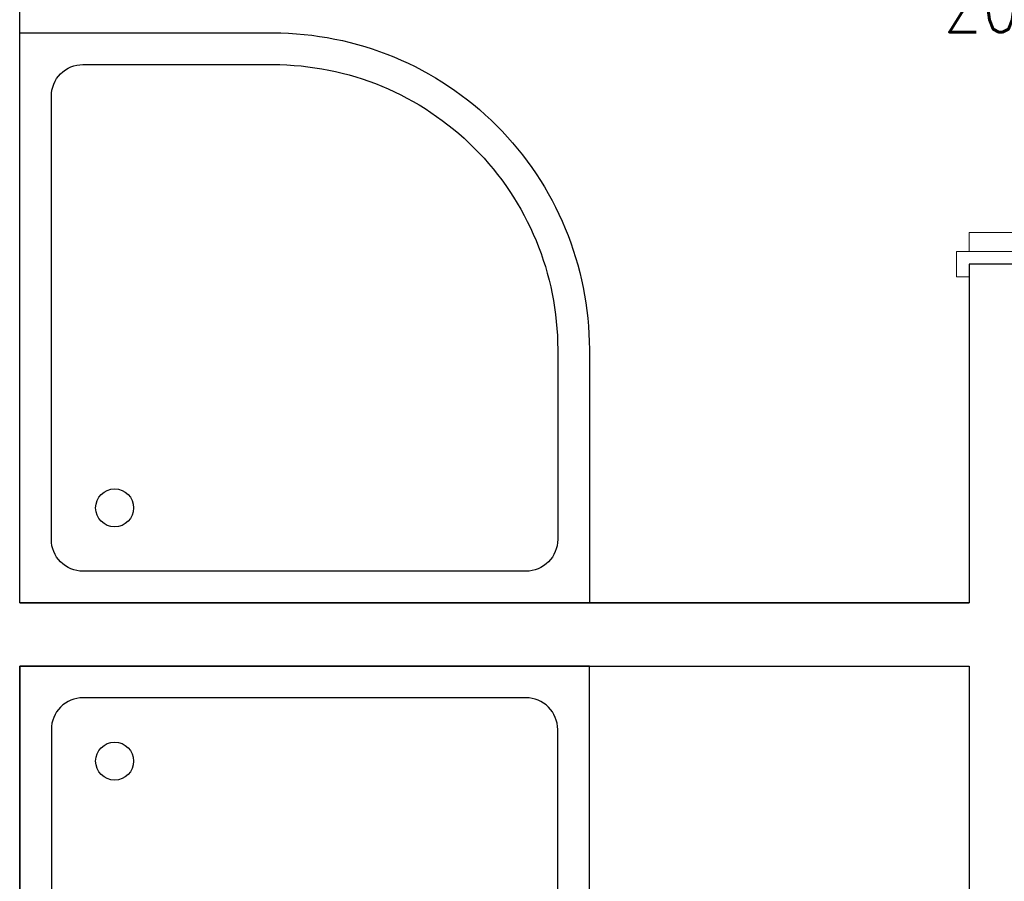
# Model space of a CAD drawing. Header units: millimetres. Extents: x 6161 to 8965, y -9035 to -5431.
# Tile 254 of 256: x 7364 to 7520, y -6674 to -6538. Entities that reach past the tile are written whole.
import ezdxf

# ---------------------------------------------------------------- set-up
doc = ezdxf.new("R2010")
doc.units = ezdxf.units.MM
doc.linetypes.add('DASHED', pattern=[19.05, 12.7, -6.35])
doc.layers.add('drzwi', color=30, linetype='Continuous', lineweight=20)
doc.layers.add('Wyposazenie Wew - Urzadzenia Sanitarne', color=6, linetype='Continuous')
doc.layers.add('Ściany', color=7, linetype='Continuous')
doc.styles.add('JACEK_07', font='SIMPLEX.SHX', dxfattribs={"width": 0.7})

# ---------------------------------------------------------------- blocks, each defined once
blk = doc.blocks.new('*U594')
blk.add_lwpolyline([(96, 7), (96, 10), (94, 10), (94, 100), (96, 100), (96, 103), (98, 103), (98, 7)], close=True)
at = {"color": 7}
blk.add_lwpolyline([(50, 25), (50, -25)], dxfattribs=at)
for points in [[(-2, -5), (0, -5), (0, 5), (-2, 5), (-2, 7), (2, 7), (2, 5), (2, -7), (-2, -7), (-2, -5)], [(102, -5), (100, -5), (100, 5), (102, 5), (102, 7), (98, 7), (98, 5), (98, -7), (102, -7), (102, -5)], [(2, 5), (5, 5), (5, -5), (2, -5)], [(98, 5), (95, 5), (95, -5), (98, -5)]]:
    blk.add_lwpolyline(points)
at = {"linetype": 'DASHED'}
blk.add_arc((98, 7), 96, 90, 180, dxfattribs=at)
at = {"color": 7, "insert": (50, 0), "char_height": 10, "width": 10, "attachment_point": 5, "rotation": 90, "style": 'JACEK_07'}
blk.add_mtext('90\\P200', dxfattribs=at)

msp = doc.modelspace()

# ---------------------------------------------------------------- linework, layer by layer
at = {"color": 3}
for p, q in [((7364.03, -6629.85), (7514.03, -6629.85)), ((7364.03, -6629.85), (7514.03, -6629.85)), ((7364.03, -6639.85), (7514.03, -6639.85)), ((7364.03, -6639.85), (7514.03, -6639.85))]:
    msp.add_line(p, q, dxfattribs=at)
at = {"layer": 'Wyposazenie Wew - Urzadzenia Sanitarne'}
for points in [[(7364.03, -6629.85), (7364.03, -6539.85), (7404.03, -6539.85, -0.414214), (7454.03, -6589.85), (7454.03, -6629.85)], [(7369.03, -6619.85), (7369.03, -6549.85, -0.414214), (7374.03, -6544.85), (7404.03, -6544.85, -0.414214), (7449.03, -6589.85), (7449.03, -6619.85, -0.414214), (7444.03, -6624.85), (7374.03, -6624.85, -0.414214)], [(7364.03, -6639.85), (7364.03, -6729.85), (7404.03, -6729.85, 0.414214), (7454.03, -6679.85), (7454.03, -6639.85)], [(7369.03, -6649.85), (7369.03, -6719.85, 0.414214), (7374.03, -6724.85), (7404.03, -6724.85, 0.414214), (7449.03, -6679.85), (7449.03, -6649.85, 0.414214), (7444.03, -6644.85), (7374.03, -6644.85, 0.414214)]]:
    msp.add_lwpolyline(points, format="xyb", close=True, dxfattribs=at)
for centre in [(7379.03, -6614.85), (7379.03, -6654.85)]:
    msp.add_circle(centre, 3, dxfattribs=at)
at = {"layer": 'Ściany'}
for points in [[(7809.67, -6574.85), (7799.67, -6574.85), (7799.67, -6629.85), (7524.03, -6629.85), (7524.03, -6576.38), (7514.03, -6576.38), (7514.03, -6629.85), (7364.03, -6629.85), (7364.03, -6369.38), (7414.03, -6369.38), (7414.03, -6359.38), (7374.03, -6359.38), (7374.03, -6257.38), (7514.03, -6257.38), (7514.03, -6359.38), (7504.03, -6359.38), (7504.03, -6369.38), (7514.03, -6369.38), (7514.03, -6476.38), (7524.03, -6476.38), (7524.03, -6257.38), (7799.67, -6257.38), (7799.67, -6474.85), (7809.67, -6474.85)], [(7364.03, -6898.32), (7364.03, -6639.85), (7514.03, -6639.85), (7514.03, -6694.85)]]:
    msp.add_lwpolyline(points, dxfattribs=at)

# ---------------------------------------------------------------- block references
at = {"layer": 'drzwi', "rotation": 270}
msp.add_blockref('*U594', (7519.03, -6476.38), dxfattribs=at)

doc.saveas('drawing.dxf')
